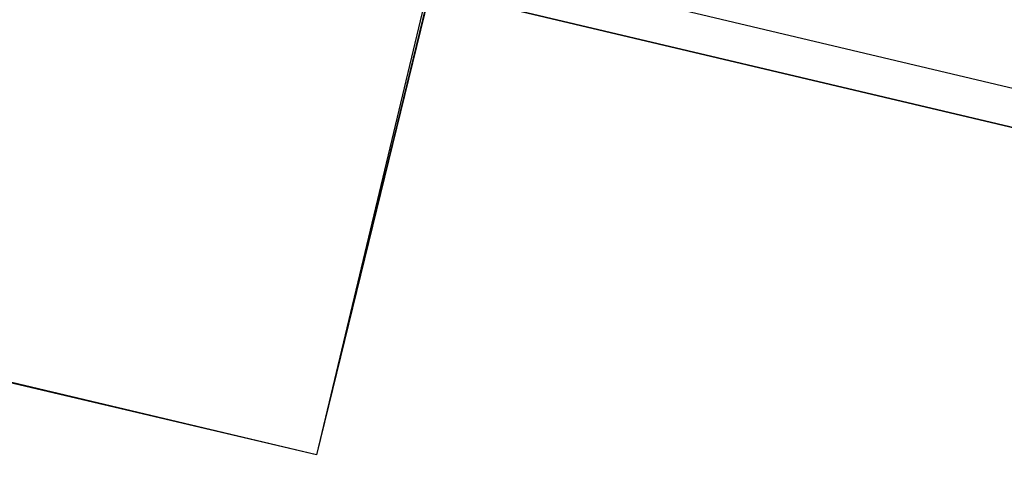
# Model space of a CAD drawing. Header units: feet. Extents: x -79 to 198, y -22 to 181.
# Tile 29 of 256: x 76.81 to 78.192, y 16.752 to 17.389. Entities that reach past the tile are written whole.
import ezdxf

# ---------------------------------------------------------------- set-up
doc = ezdxf.new("R2010")
doc.units = ezdxf.units.FT
doc.layers.add('A-LINEA', color=7, linetype='CONTINUOUS')
doc.layers.add('A-MURO-CONCRETO', color=8, linetype='CONTINUOUS')

msp = doc.modelspace()

# ---------------------------------------------------------------- linework, layer by layer
at = {"layer": 'A-LINEA'}
for p, q in [((77.3867, 17.4311), (89.6, 14.5378)), ((77.7333, 17.4044), (84.84, 15.7244))]:
    msp.add_line(p, q, dxfattribs=at)
for points in [[(126.2667, 36.6311), (119.2267, 38.2978), (119.16, 37.9644), (109.12, 40.3378), (105.48, 24.9378), (96.3733, 27.2578), (96.2667, 26.7644), (92.6933, 27.6178), (92.1333, 25.2311), (89.6, 14.5378), (77.3867, 17.4311), (77.2267, 16.7778), (73.6667, 17.6178), (72.7067, 13.6044), (71.9067, 10.1778)], [(77.5733, 18.2311), (77.2267, 16.7778), (72.8533, 17.8178), (73.2, 19.2711), (77.5733, 18.2311)]]:
    msp.add_lwpolyline(points, dxfattribs=at)
at = {"layer": 'A-MURO-CONCRETO'}
msp.add_lwpolyline([(72.8533, 17.8178), (77.48, 17.8178), (77.2267, 16.7778), (72.8533, 17.8178), (72.8533, 17.8178)], dxfattribs=at)

doc.saveas('drawing.dxf')
